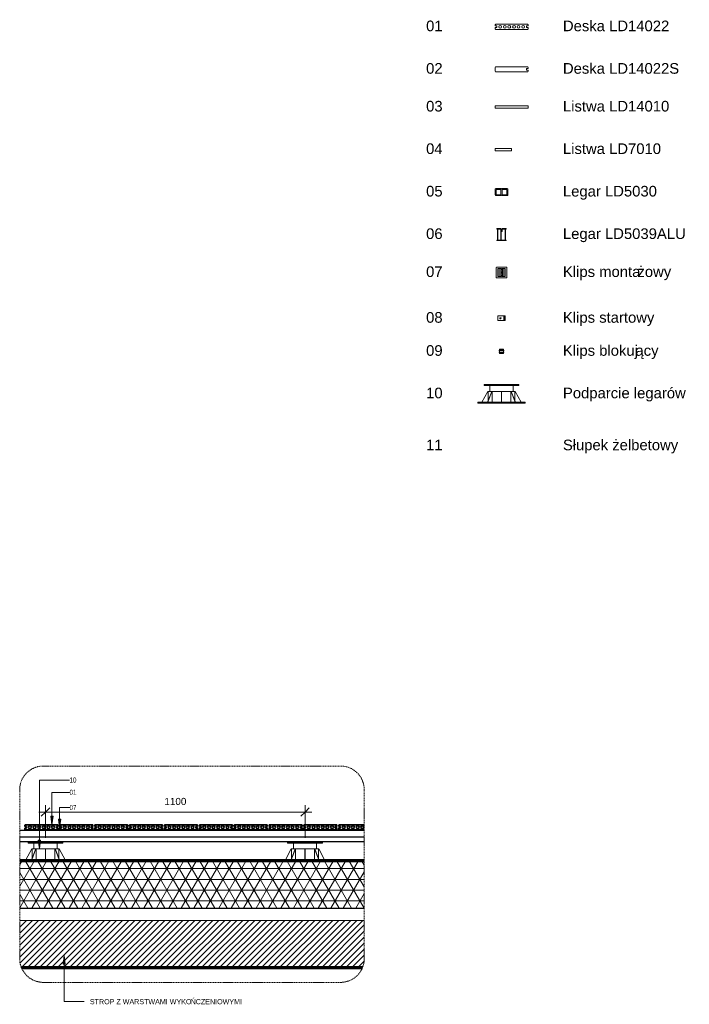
# Model space of a CAD drawing. Header units: millimetres. Extents: x -260 to 4465, y -758 to 3413.
# Tile 2 of 2: x 1627 to 4465, y -758 to 3413. Entities that reach past the tile are written whole.
import ezdxf

# ---------------------------------------------------------------- set-up
doc = ezdxf.new("R2010")
doc.units = ezdxf.units.MM
doc.linetypes.add('Ukryty', pattern=[7.14375, 4.7625, -2.38125])
for name, color, linetype, lineweight in [('A-ANNO-DIMS', 211, 'Continuous', 9), ('A-ANNO-DIMS-12', 211, 'Continuous', 9), ('A-ANNO-IDEN', 131, 'Continuous', 9), ('A-DETL-HDLN', 90, 'Ukryty', 18), ('A-FLOR', 192, 'Continuous', 18), ('A-FLOR-MCUT', 51, 'Continuous', 18), ('A-FLOR-PATT', 8, 'Continuous', 70), ('A-GENM', 13, 'Continuous', 18), ('G-ANNO-TEXT', 231, 'Continuous', 9), ('G-IMPT', 8, 'Continuous', 18)]:
    doc.layers.add(name, color=color, linetype=linetype, lineweight=lineweight)
doc.styles.add('Arial_3', font='arial.ttf', dxfattribs={"width": 0.7, "height": 21.6})
doc.styles.add('Arial_4', font='arial.ttf', dxfattribs={"height": 21.6})
doc.styles.add('Arial_5', font='arial.ttf', dxfattribs={"height": 30})
doc.styles.add('Arial_6', font='arial.ttf', dxfattribs={"height": 45})
doc.dimstyles.new('Przekątna_-_2_5_mm_Arial_1', dxfattribs={"dimscale": 304.8, "dimtxt": 30.607782, "dimasz": 0.11811, "dimexe": 0.094488, "dimexo": 0.059055, "dimgap": 0.068898, "dimtad": 1, "dimdec": 0, "dimzin": 0, "dimdsep": 46, "dimtxsty": 'Arial_5', "dimblk1": 'OBLIQUE', "dimblk2": 'OBLIQUE', "dimsah": 1, "dimcen": 0.09, "dimdle": 0.094488, "dimazin": 0, "dimtfac": 1, "dimtdec": 4, "dimtix": 1, "dimtmove": 0, "dimatfit": 3, "dimfxl": 1, "dimtvp": 1, "dimtfill": 1, "dimtolj": 1, "dimtzin": 0, "dimarcsym": 2})

# ---------------------------------------------------------------- blocks, each defined once
blk = doc.blocks.new('Legar LD5039ALU - Legar LD5039ALU-352915-Przekrój 2 _ odwołanie 2')
at = {"layer": 'A-GENM'}
for p, q in [((-8804.8, -20), (-8660.4, -20)), ((-8804.8, -21.5), (-7344.3, -21.5)), ((-8616.5, -20), (-8512.6, -20)), ((-8468.6, -20), (-8364.8, -20)), ((-8320.8, -20), (-8216.9, -20)), ((-8173, -20), (-8069.1, -20)), ((-8025.2, -20), (-7921.3, -20)), ((-7877.4, -20), (-7773.5, -20)), ((-7729.6, -20), (-7625.7, -20)), ((-7581.8, -20), (-7477.9, -20)), ((-7433.9, -20), (-7344.3, -20)), ((-8804.8, -48.6), (-7344.3, -48.6)), ((-8804.8, -49.7), (-7344.3, -49.7)), ((-8804.8, -68.5), (-7344.3, -68.5)), ((-8804.8, -69.3), (-7344.3, -69.3))]:
    blk.add_line(p, q, dxfattribs=at)
blk = doc.blocks.new('Deska LD14022 - Deska LD14022-352578-Przekrój 2 _ odwołanie 2')
at = {"layer": 'A-GENM', "lineweight": 35}
for p, q in [((-7451.9, 0), (-7451.9, -4.5)), ((-7344.3, 3), (-7448.9, 3)), ((-7451.9, -4.5), (-7444.9, -4.5)), ((-7444.9, -11.5), (-7451.9, -11.5)), ((-7451.9, -11.5), (-7451.9, -16)), ((-7448.9, -19), (-7344.3, -19)), ((-7444.9, -4.5), (-7444.9, -11.5))]:
    blk.add_line(p, q, dxfattribs=at)
for centre, radius, start, end in [((-7448.9, 0), 3, 90, 180), ((-7448.9, -16), 3, 180, 270), ((-7430.9, -8), 6, 0, 180), ((-7430.9, -8), 6, 180, 0), ((-7410.9, -8), 6, 0, 180), ((-7410.9, -8), 6, 180, 0), ((-7391.9, -8), 6, 0, 180), ((-7391.9, -8), 6, 180, 0), ((-7371.9, -8), 6, 0, 180), ((-7371.9, -8), 6, 180, 360), ((-7352.9, -8), 6, 0, 180), ((-7352.9, -8), 6, 180, 0)]:
    blk.add_arc(centre, radius, start, end, dxfattribs=at)
blk = doc.blocks.new('Deska LD14022 - Deska LD14022-V4-Przekrój 2 _ odwołanie 2')
at = {"layer": 'A-GENM', "lineweight": 35}
for p, q in [((-7599.7, 0), (-7599.7, -4.5)), ((-7462.7, 3), (-7596.7, 3)), ((-7459.7, -4.5), (-7459.7, 0)), ((-7599.7, -4.5), (-7592.7, -4.5)), ((-7592.7, -11.5), (-7599.7, -11.5)), ((-7599.7, -11.5), (-7599.7, -16)), ((-7596.7, -19), (-7462.7, -19)), ((-7592.7, -4.5), (-7592.7, -11.5)), ((-7466.7, -4.5), (-7459.7, -4.5)), ((-7466.7, -11.5), (-7466.7, -4.5)), ((-7459.7, -11.5), (-7466.7, -11.5)), ((-7459.7, -16), (-7459.7, -11.5))]:
    blk.add_line(p, q, dxfattribs=at)
for centre, radius, start, end in [((-7596.7, 0), 3, 90, 180), ((-7462.7, 0), 3, 360, 90), ((-7596.7, -16), 3, 180, 270), ((-7578.7, -8), 6, 0, 180), ((-7578.7, -8), 6, 180, 0), ((-7558.7, -8), 6, 0, 180), ((-7558.7, -8), 6, 180, 0), ((-7539.7, -8), 6, 0, 180), ((-7539.7, -8), 6, 180, 0), ((-7519.7, -8), 6, 0, 180), ((-7519.7, -8), 6, 180, 360), ((-7500.7, -8), 6, 0, 180), ((-7500.7, -8), 6, 180, 0), ((-7480.7, -8), 6, 0, 180), ((-7480.7, -8), 6, 180, 0), ((-7462.7, -16), 3, 270, 0)]:
    blk.add_arc(centre, radius, start, end, dxfattribs=at)
blk = doc.blocks.new('Podparcie legarow - Podparcie legarow-357588-Przekrój 2 _ odwołanie 2')
at = {"layer": 'A-GENM'}
for p, q in [((-7669.2, -72), (-7669.2, -74.5)), ((-7521.2, -72), (-7669.2, -72)), ((-7521.2, -74.5), (-7669.2, -74.5)), ((-7526.2, -70), (-7664.1, -70)), ((-7644.4, -74.5), (-7644.4, -99.5)), ((-7545.9, -99.5), (-7545.9, -74.5)), ((-7521.2, -74.5), (-7521.2, -72)), ((-7678.1, -145.9), (-7653.4, -99.5)), ((-7636.7, -99.5), (-7654.1, -145.9)), ((-7653.4, -145.9), (-7635.9, -99.5)), ((-7653.4, -99.5), (-7652, -99.5)), ((-7652, -140.1), (-7652, -99.5)), ((-7652, -99.5), (-7652, -140.1)), ((-7636.8, -99.5), (-7652, -99.5)), ((-7636.7, -99.5), (-7635.9, -99.5)), ((-7635.9, -99.5), (-7635, -99.5)), ((-7635, -145.9), (-7635, -99.5)), ((-7595.6, -99.5), (-7635, -99.5)), ((-7595.6, -99.5), (-7594.6, -99.5)), ((-7595.6, -99.5), (-7595.6, -145.9)), ((-7555.3, -99.5), (-7594.6, -99.5)), ((-7594.6, -145.9), (-7594.6, -99.5)), ((-7555.3, -145.9), (-7555.3, -99.5)), ((-7555.3, -99.5), (-7554.3, -99.5)), ((-7554.3, -99.5), (-7553.6, -99.5)), ((-7554.3, -99.5), (-7536.9, -145.9)), ((-7536.2, -145.9), (-7553.6, -99.5)), ((-7538.3, -99.5), (-7553.5, -99.5)), ((-7538.3, -140.1), (-7538.3, -99.5)), ((-7538.3, -99.5), (-7536.9, -99.5)), ((-7538.3, -140.1), (-7538.3, -99.5)), ((-7536.9, -99.5), (-7512.2, -145.9)), ((-7695.2, -145.9), (-7695.2, -150)), ((-7495.1, -145.9), (-7695.2, -145.9)), ((-7495.1, -150), (-7495.1, -145.9))]:
    blk.add_line(p, q, dxfattribs=at)
at = {"layer": 'A-GENM', "flags": 128}
for points in [[(-7669.2, -72), (-7669.1, -71.9), (-7669.1, -71.8), (-7669.1, -71.7), (-7669.1, -71.6), (-7669.1, -71.5), (-7669.1, -71.5), (-7669, -71.4), (-7669, -71.3), (-7669, -71.2), (-7668.9, -71.2), (-7668.9, -71.1), (-7668.8, -71), (-7668.8, -70.9), (-7668.7, -70.9), (-7668.7, -70.8), (-7668.6, -70.7), (-7668.6, -70.7), (-7668.5, -70.6), (-7668.5, -70.5), (-7668.4, -70.5), (-7668.3, -70.4), (-7668.3, -70.4), (-7668.2, -70.3), (-7668.1, -70.3), (-7668, -70.3), (-7668, -70.2), (-7667.9, -70.2), (-7667.8, -70.1), (-7667.7, -70.1), (-7667.7, -70.1), (-7667.6, -70.1), (-7667.5, -70), (-7667.4, -70), (-7667.3, -70), (-7667.2, -70), (-7667.2, -70), (-7667.1, -70), (-7667, -70)], [(-7523.3, -70), (-7523.3, -70), (-7523.5, -70), (-7523.8, -70), (-7524.2, -70), (-7524.7, -70), (-7525.3, -70), (-7526.1, -70), (-7526.9, -70), (-7527.9, -70), (-7528.9, -70), (-7530.1, -70), (-7531.4, -70), (-7532.8, -70), (-7534.3, -70), (-7535.8, -70), (-7537.5, -70), (-7539.3, -70), (-7541.1, -70), (-7543.1, -70), (-7545.1, -70), (-7547.2, -70), (-7549.4, -70), (-7551.6, -70), (-7553.9, -70), (-7556.3, -70), (-7558.8, -70), (-7561.3, -70), (-7563.8, -70), (-7566.4, -70), (-7569.1, -70), (-7571.8, -70), (-7574.5, -70), (-7577.3, -70), (-7580.1, -70), (-7582.9, -70), (-7585.8, -70), (-7588.6, -70), (-7591.5, -70), (-7594.4, -70), (-7597.3, -70), (-7600.1, -70), (-7603, -70), (-7605.8, -70), (-7608.7, -70), (-7611.5, -70), (-7614.3, -70), (-7617, -70), (-7619.7, -70), (-7622.4, -70), (-7625.1, -70), (-7627.7, -70), (-7630.2, -70), (-7632.7, -70), (-7635.1, -70), (-7637.5, -70), (-7639.7, -70), (-7642, -70), (-7644.1, -70), (-7646.2, -70), (-7648.2, -70), (-7650.1, -70), (-7651.9, -70), (-7653.6, -70), (-7655.2, -70), (-7656.7, -70), (-7658.2, -70), (-7659.5, -70), (-7660.7, -70), (-7661.9, -70), (-7662.9, -70), (-7663.8, -70), (-7664.6, -70), (-7665.3, -70), (-7665.8, -70), (-7666.3, -70), (-7666.7, -70), (-7666.9, -70), (-7667, -70), (-7667, -70)], [(-7667, -70), (-7667, -70), (-7666.8, -70), (-7666.5, -70), (-7666.1, -70), (-7665.6, -70), (-7665.4, -70)], [(-7525, -70), (-7524.5, -70), (-7524, -70), (-7523.6, -70), (-7523.4, -70), (-7523.3, -70), (-7523.3, -70)], [(-7523.3, -70), (-7523.2, -70), (-7523.1, -70), (-7523, -70), (-7522.9, -70), (-7522.8, -70), (-7522.8, -70.1), (-7522.7, -70.1), (-7522.6, -70.1), (-7522.5, -70.1), (-7522.4, -70.2), (-7522.4, -70.2), (-7522.3, -70.2), (-7522.2, -70.3), (-7522.1, -70.3), (-7522.1, -70.4), (-7522, -70.4), (-7521.9, -70.5), (-7521.9, -70.5), (-7521.8, -70.6), (-7521.7, -70.6), (-7521.7, -70.7), (-7521.6, -70.8), (-7521.6, -70.8), (-7521.5, -70.9), (-7521.5, -71), (-7521.4, -71), (-7521.4, -71.1), (-7521.4, -71.2), (-7521.3, -71.3), (-7521.3, -71.4), (-7521.3, -71.4), (-7521.2, -71.5), (-7521.2, -71.6), (-7521.2, -71.7), (-7521.2, -71.8), (-7521.2, -71.8), (-7521.2, -71.9), (-7521.2, -72)]]:
    blk.add_lwpolyline(points, dxfattribs=at)
blk = doc.blocks.new('Klips montażowy - Klips montażowy-338564-Przekrój 2 _ odwołanie 2')
at = {"layer": 'A-GENM'}
for p, q in [((-7477.9, -19), (-7477.9, -20)), ((-7476.9, -20), (-7477.9, -20)), ((-7434.9, -20), (-7476.9, -20)), ((-7459.6, -10.3), (-7465.9, -10.3)), ((-7465.9, -10.3), (-7465.9, -11.3)), ((-7465.9, -11.3), (-7459.6, -11.3)), ((-7462.7, -19), (-7448.9, -19)), ((-7459.6, -11.3), (-7459.6, -18)), ((-7458.6, -18), (-7458.6, -11.3)), ((-7453.3, -11.3), (-7453.3, -17.9)), ((-7445.9, -10.3), (-7452.3, -10.3)), ((-7452.3, -17.9), (-7452.3, -11.3)), ((-7452.3, -11.3), (-7445.9, -11.3)), ((-7445.9, -11.3), (-7445.9, -10.3)), ((-7433.9, -20), (-7434.9, -20)), ((-7433.9, -20), (-7433.9, -19))]:
    blk.add_line(p, q, dxfattribs=at)
for centre, radius, start, end in [((-7459.6, -11.3), 1.02, 1.0086, 91.3585), ((-7457.6, -17.9), 2.02, 181.3297, 210.3103), ((-7457.6, -17.9), 1.02, 181.3297, 267.0619), ((-7457.6, -17.9), 1.02, 254.1512, 264.2193), ((-7454.4, -17.8), 1.15, 278.1774, 358.3046), ((-7452.3, -11.3), 0.999, 89.9918, 180.1002), ((-7454.4, -17.8), 2.14, 328.0632, 358.3046)]:
    blk.add_arc(centre, radius, start, end, dxfattribs=at)
blk = doc.blocks.new('Klips montażowy - Klips montażowy-V5-Przekrój 2 _ odwołanie 2')
at = {"layer": 'A-GENM'}
for p, q in [((-7625.7, -19), (-7625.7, -20)), ((-7624.7, -20), (-7625.7, -20)), ((-7582.7, -20), (-7624.7, -20)), ((-7607.5, -10.3), (-7613.8, -10.3)), ((-7613.8, -10.3), (-7613.8, -11.3)), ((-7613.8, -11.3), (-7607.4, -11.3)), ((-7610.5, -19), (-7596.7, -19)), ((-7607.4, -11.3), (-7607.4, -18)), ((-7606.4, -18), (-7606.4, -11.3)), ((-7601.1, -11.3), (-7601.1, -17.9)), ((-7593.7, -10.3), (-7600.1, -10.3)), ((-7600.1, -17.9), (-7600.1, -11.3)), ((-7600.1, -11.3), (-7593.7, -11.3)), ((-7593.7, -11.3), (-7593.7, -10.3)), ((-7581.8, -20), (-7582.7, -20)), ((-7581.7, -20), (-7581.7, -19))]:
    blk.add_line(p, q, dxfattribs=at)
for centre, radius, start, end in [((-7607.4, -11.3), 1.02, 1.0086, 91.3585), ((-7605.4, -17.9), 2.02, 181.3297, 210.3103), ((-7605.4, -17.9), 1.02, 181.3297, 267.0619), ((-7605.4, -17.9), 1.02, 254.1512, 264.2193), ((-7602.2, -17.8), 1.15, 278.1774, 358.3046), ((-7600.1, -11.3), 0.999, 89.9918, 180.1002), ((-7602.2, -17.8), 2.14, 328.0632, 358.3046)]:
    blk.add_arc(centre, radius, start, end, dxfattribs=at)
blk = doc.blocks.new('Klips montażowy - Klips montażowy-V6-Przekrój 2 _ odwołanie 2')
at = {"layer": 'A-GENM'}
for p, q in [((-8512.6, -19), (-8512.6, -20)), ((-8511.6, -20), (-8512.6, -20)), ((-8469.6, -20), (-8511.6, -20)), ((-8494.3, -10.3), (-8500.6, -10.3)), ((-8500.6, -10.3), (-8500.6, -11.3)), ((-8500.6, -11.3), (-8494.3, -11.3)), ((-8497.4, -19), (-8483.6, -19)), ((-8494.3, -11.3), (-8494.3, -18)), ((-8493.3, -18), (-8493.3, -11.3)), ((-8488, -11.3), (-8488, -17.9)), ((-8480.6, -10.3), (-8487, -10.3)), ((-8487, -17.9), (-8487, -11.3)), ((-8487, -11.3), (-8480.6, -11.3)), ((-8480.6, -11.3), (-8480.6, -10.3)), ((-8468.6, -20), (-8469.6, -20)), ((-8468.6, -20), (-8468.6, -19))]:
    blk.add_line(p, q, dxfattribs=at)
for centre, radius, start, end in [((-8494.3, -11.3), 1.02, 1.0086, 91.3585), ((-8492.3, -17.9), 2.02, 181.3297, 210.3103), ((-8492.3, -17.9), 1.02, 181.3297, 267.0619), ((-8492.3, -17.9), 1.02, 254.1512, 264.2193), ((-8489.1, -17.8), 1.15, 277.2704, 358.3046), ((-8487, -11.3), 0.999, 89.9918, 180.1002), ((-8489.1, -17.8), 2.14, 328.0632, 358.3046)]:
    blk.add_arc(centre, radius, start, end, dxfattribs=at)
blk = doc.blocks.new('Klips montażowy - Klips montażowy-V7-Przekrój 2 _ odwołanie 2')
at = {"layer": 'A-GENM'}
for p, q in [((-8660.4, -19), (-8660.4, -20)), ((-8659.4, -20), (-8660.4, -20)), ((-8617.4, -20), (-8659.4, -20)), ((-8642.2, -10.3), (-8648.5, -10.3)), ((-8648.5, -10.3), (-8648.5, -11.3)), ((-8648.5, -11.3), (-8642.1, -11.3)), ((-8645.2, -19), (-8631.4, -19)), ((-8642.1, -11.3), (-8642.1, -18)), ((-8641.1, -18), (-8641.1, -11.3)), ((-8635.8, -11.3), (-8635.8, -17.9)), ((-8628.4, -10.3), (-8634.8, -10.3)), ((-8634.8, -17.9), (-8634.8, -11.3)), ((-8634.8, -11.3), (-8628.4, -11.3)), ((-8628.4, -11.3), (-8628.4, -10.3)), ((-8616.5, -20), (-8617.4, -20)), ((-8616.4, -20), (-8616.4, -19))]:
    blk.add_line(p, q, dxfattribs=at)
for centre, radius, start, end in [((-8642.1, -11.3), 1.02, 1.0086, 91.3585), ((-8640.1, -17.9), 2.02, 181.3297, 210.3103), ((-8640.1, -17.9), 1.02, 181.3297, 265.6033), ((-8640.1, -17.9), 1.02, 254.1512, 264.2193), ((-8636.9, -17.8), 1.15, 278.1774, 358.3046), ((-8634.8, -11.3), 0.999, 89.9918, 180.1002), ((-8636.9, -17.8), 2.14, 328.0632, 358.3046)]:
    blk.add_arc(centre, radius, start, end, dxfattribs=at)
blk = doc.blocks.new('Family - ___-359985-ZESTAWIENIE ELEMENTÓW LENTA')
at = {"layer": 'A-GENM'}
for p, q in [((2571.3, 3390.6), (2571.3, 3386.1)), ((2571.3, 3386.1), (2578.3, 3386.1)), ((2578.3, 3379.1), (2571.3, 3379.1)), ((2571.3, 3379.1), (2571.3, 3374.6)), ((2708.3, 3393.6), (2574.3, 3393.6)), ((2578.3, 3386.1), (2578.3, 3379.1)), ((2704.3, 3386.1), (2711.3, 3386.1)), ((2704.3, 3379.1), (2704.3, 3386.1)), ((2711.3, 3379.1), (2704.3, 3379.1)), ((2711.3, 3386.1), (2711.3, 3390.6)), ((2711.3, 3374.6), (2711.3, 3379.1)), ((2574.3, 3371.6), (2708.3, 3371.6))]:
    blk.add_line(p, q, dxfattribs=at)
for centre, radius, start, end in [((2574.3, 3390.6), 3, 90, 180), ((2592.3, 3382.6), 6, 0, 180), ((2592.3, 3382.6), 6, 180, 0), ((2612.3, 3382.6), 6, 0, 180), ((2612.3, 3382.6), 6, 180, 0), ((2631.3, 3382.6), 6, 0, 180), ((2631.3, 3382.6), 6, 180, 0), ((2651.3, 3382.6), 6, 0, 180), ((2651.3, 3382.6), 6, 180, 0), ((2670.3, 3382.6), 6, 0, 180), ((2670.3, 3382.6), 6, 180, 0), ((2690.3, 3382.6), 6, 0, 180), ((2690.3, 3382.6), 6, 180, 0), ((2708.3, 3390.6), 3, 0, 90), ((2574.3, 3374.6), 3, 180, 270), ((2708.3, 3374.6), 3, 270, 0)]:
    blk.add_arc(centre, radius, start, end, dxfattribs=at)
blk = doc.blocks.new('Family - ___-360067-ZESTAWIENIE ELEMENTÓW LENTA')
at = {"layer": 'A-GENM'}
for p, q in [((2708.3, 3213.6), (2574.3, 3213.6)), ((2571.3, 3210.6), (2571.3, 3194.6)), ((2574.3, 3191.6), (2708.3, 3191.6)), ((2704.3, 3206.1), (2711.3, 3206.1)), ((2704.3, 3199.1), (2704.3, 3206.1)), ((2711.3, 3199.1), (2704.3, 3199.1)), ((2711.3, 3206.1), (2711.3, 3210.6)), ((2711.3, 3194.6), (2711.3, 3199.1))]:
    blk.add_line(p, q, dxfattribs=at)
for centre, start, end in [((2574.3, 3210.6), 90, 180), ((2708.3, 3210.6), 0, 90), ((2574.3, 3194.6), 180, 270), ((2708.3, 3194.6), 270, 0)]:
    blk.add_arc(centre, 3, start, end, dxfattribs=at)
blk = doc.blocks.new('Family - ___-360091-ZESTAWIENIE ELEMENTÓW LENTA')
at = {"layer": 'A-GENM'}
for p, q in [((2711.3, 3047.6), (2571.3, 3047.6)), ((2571.3, 3047.6), (2571.3, 3037.6)), ((2711.3, 3037.6), (2711.3, 3047.6)), ((2571.3, 3037.6), (2711.3, 3037.6))]:
    blk.add_line(p, q, dxfattribs=at)
blk = doc.blocks.new('Family - ___-360116-ZESTAWIENIE ELEMENTÓW LENTA')
at = {"layer": 'A-GENM'}
for p, q in [((2641.3, 2867.6), (2571.3, 2867.6)), ((2571.3, 2867.6), (2571.3, 2857.6)), ((2571.3, 2857.6), (2641.3, 2857.6)), ((2641.3, 2857.6), (2641.3, 2867.6))]:
    blk.add_line(p, q, dxfattribs=at)
blk = doc.blocks.new('Family - ___-360140-ZESTAWIENIE ELEMENTÓW LENTA')
at = {"layer": 'A-GENM'}
for p, q in [((2571.3, 2694.6), (2571.3, 2670.6)), ((2596.2, 2697.6), (2574.3, 2697.6)), ((2575.6, 2671.5), (2575.6, 2693.7)), ((2575.6, 2693.7), (2596, 2693.7)), ((2596, 2671.5), (2575.6, 2671.5)), ((2596, 2693.7), (2596, 2671.5)), ((2596.9, 2696.4), (2596.2, 2697.6)), ((2600, 2696.4), (2596.9, 2696.4)), ((2600.6, 2697.6), (2600, 2696.4)), ((2622.6, 2697.6), (2600.6, 2697.6)), ((2600.8, 2693.7), (2621.3, 2693.7)), ((2600.8, 2671.5), (2600.8, 2693.7)), ((2621.3, 2671.5), (2600.8, 2671.5)), ((2621.3, 2693.7), (2621.3, 2671.5)), ((2625.6, 2670.6), (2625.6, 2694.6)), ((2574.3, 2667.6), (2596.2, 2667.6)), ((2596.2, 2667.6), (2596.9, 2668.9)), ((2596.9, 2668.9), (2600, 2668.9)), ((2600, 2668.9), (2600.6, 2667.6)), ((2600.6, 2667.6), (2622.6, 2667.6))]:
    blk.add_line(p, q, dxfattribs=at)
for centre, radius, start, end in [((2574.3, 2694.6), 3.04, 90.6241, 179.3759), ((2574.3, 2670.6), 3.02, 180.3611, 269.6389), ((2622.5, 2694.6), 3.04, 0.6427, 89.3573), ((2622.5, 2670.7), 3.03, 270.5382, 359.4618)]:
    blk.add_arc(centre, radius, start, end, dxfattribs=at)
blk = doc.blocks.new('Family - ___-360169-ZESTAWIENIE ELEMENTÓW LENTA')
at = {"layer": 'A-GENM'}
for p, q in [((2594.3, 2527.6), (2578.9, 2527.6)), ((2578.9, 2527.6), (2578.9, 2526.1)), ((2578.9, 2526.1), (2580.9, 2526.1)), ((2580.9, 2526.1), (2580.9, 2499)), ((2582.4, 2479.1), (2582.4, 2526.1)), ((2582.4, 2526.1), (2593.3, 2526.1)), ((2593.3, 2526.1), (2595.4, 2524.2)), ((2597.1, 2524.9), (2594.3, 2527.6)), ((2595.4, 2524.2), (2595.4, 2479.1)), ((2596.4, 2516.2), (2597.3, 2517)), ((2599.3, 2516.2), (2596.4, 2516.2)), ((2596.5, 2524.3), (2597.1, 2524.9)), ((2597.3, 2523.5), (2596.5, 2524.3)), ((2596.5, 2522.7), (2597.3, 2523.5)), ((2597.4, 2521.9), (2596.5, 2522.7)), ((2596.5, 2519.5), (2597.4, 2520.3)), ((2597.3, 2518.7), (2596.5, 2519.5)), ((2596.5, 2517.8), (2597.3, 2518.7)), ((2597.3, 2517), (2596.5, 2517.8)), ((2596.6, 2521.1), (2597.4, 2521.9)), ((2597.4, 2520.3), (2596.6, 2521.1)), ((2596.9, 2479.1), (2596.9, 2515.1)), ((2596.9, 2515.1), (2601.4, 2515.1)), ((2602.4, 2527.6), (2599.2, 2524.5)), ((2599.2, 2524.5), (2600.3, 2523.4)), ((2600.2, 2517), (2599.3, 2516.2)), ((2600.3, 2523.4), (2599.4, 2522.5)), ((2599.4, 2522.5), (2600.2, 2521.8)), ((2600.2, 2521.8), (2599.4, 2521)), ((2599.4, 2521), (2600.3, 2520.2)), ((2600.3, 2520.2), (2599.4, 2519.3)), ((2599.4, 2519.3), (2600.3, 2518.5)), ((2600.3, 2518.5), (2599.5, 2517.7)), ((2599.5, 2517.7), (2600.2, 2517)), ((2601.4, 2524.2), (2603.3, 2526.1)), ((2601.4, 2515.1), (2601.4, 2524.2)), ((2617.9, 2527.6), (2602.4, 2527.6)), ((2603.3, 2526.1), (2614.3, 2526.1)), ((2614.3, 2526.1), (2614.3, 2479.1)), ((2615.8, 2498.9), (2615.8, 2526.1)), ((2615.8, 2526.1), (2617.9, 2526.1)), ((2617.9, 2526.1), (2617.9, 2527.6)), ((2580.9, 2479.1), (2578.9, 2479.1)), ((2578.9, 2479.1), (2578.9, 2478.3)), ((2580.9, 2499), (2579.5, 2499)), ((2579.5, 2499), (2579.5, 2497.9)), ((2579.5, 2497.9), (2580.9, 2497.9)), ((2579.5, 2477.6), (2617, 2477.6)), ((2580.9, 2497.9), (2580.9, 2479.1)), ((2595.4, 2479.1), (2582.4, 2479.1)), ((2614.3, 2479.1), (2596.9, 2479.1)), ((2617, 2498.9), (2615.8, 2498.9)), ((2615.8, 2479.2), (2615.8, 2497.9)), ((2615.8, 2497.9), (2617, 2497.9)), ((2617.9, 2479.2), (2615.8, 2479.2)), ((2617, 2497.9), (2617, 2498.9)), ((2617.9, 2478.4), (2617.9, 2479.2))]:
    blk.add_line(p, q, dxfattribs=at)
for centre, radius, start, end in [((2579.6, 2478.3), 0.679, 181.4994, 259.7032), ((2617, 2478.6), 0.954, 270.8148, 351.3248)]:
    blk.add_arc(centre, radius, start, end, dxfattribs=at)
at = {"layer": 'G-IMPT'}
blk.add_line((2596.9, 2516.6), (2596.9, 2516.2), dxfattribs=at)
blk = doc.blocks.new('Family - ___-360211-ZESTAWIENIE ELEMENTÓW LENTA')
at = {"layer": 'A-GENM'}
for p, q in [((2576.4, 2363.3), (2576.4, 2320.3)), ((2619.4, 2364.3), (2577.4, 2364.3)), ((2582.4, 2326.3), (2582.4, 2357.3)), ((2583.4, 2358.3), (2588.4, 2358.3)), ((2588.4, 2358.3), (2594.8, 2358.3)), ((2588.4, 2325.3), (2588.4, 2358.3)), ((2594.8, 2358.3), (2595.8, 2358.3)), ((2595.8, 2325.3), (2595.8, 2358.3)), ((2595.8, 2358.3), (2596.8, 2358.3)), ((2595.8, 2352.3), (2595.8, 2331.3)), ((2595.8, 2352.3), (2596.8, 2352.3)), ((2596.8, 2352.3), (2596.8, 2358.3)), ((2600.1, 2358.3), (2601.1, 2358.3)), ((2600.1, 2352.3), (2600.1, 2358.3)), ((2600.1, 2352.3), (2601.1, 2352.3)), ((2601.1, 2358.3), (2602.2, 2358.3)), ((2601.1, 2331.3), (2601.1, 2352.3)), ((2602.2, 2358.3), (2608.5, 2358.3)), ((2602.2, 2325.3), (2602.2, 2358.3)), ((2608.5, 2358.3), (2613.4, 2358.3)), ((2608.5, 2325.3), (2608.5, 2358.3)), ((2614.4, 2357.3), (2614.4, 2326.3)), ((2620.4, 2320.3), (2620.4, 2363.3)), ((2577.4, 2319.3), (2619.4, 2319.3)), ((2588.4, 2325.3), (2583.4, 2325.3)), ((2594.8, 2325.3), (2588.4, 2325.3)), ((2595.8, 2325.3), (2594.8, 2325.3)), ((2595.8, 2330.7), (2595.8, 2331.3)), ((2596.8, 2331.3), (2595.8, 2331.3)), ((2596.8, 2325.3), (2595.8, 2325.3)), ((2596.8, 2325.3), (2596.8, 2331.3)), ((2601.1, 2331.3), (2600.1, 2331.3)), ((2600.1, 2325.3), (2600.1, 2331.3)), ((2601.1, 2325.3), (2600.1, 2325.3)), ((2601.1, 2330.7), (2601.1, 2331.3)), ((2602.2, 2325.3), (2601.1, 2325.3)), ((2608.5, 2325.3), (2602.2, 2325.3)), ((2613.4, 2325.3), (2608.5, 2325.3))]:
    blk.add_line(p, q, dxfattribs=at)
at = {"layer": 'A-GENM', "flags": 128}
for points in [[(2577.4, 2364.3), (2577.2, 2364.2), (2576.9, 2364.1), (2576.7, 2364), (2576.6, 2363.8), (2576.5, 2363.5), (2576.4, 2363.3)], [(2582.4, 2357.3), (2582.5, 2357.5), (2582.6, 2357.8), (2582.7, 2358), (2582.9, 2358.1), (2583.2, 2358.2), (2583.4, 2358.3)], [(2598.4, 2339.3), (2597.8, 2339.4), (2597.2, 2339.6), (2596.7, 2340), (2596.3, 2340.5), (2596, 2341.1), (2595.9, 2341.8), (2596, 2342.4), (2596.3, 2343), (2596.7, 2343.6), (2597.2, 2343.9), (2597.8, 2344.2), (2598.4, 2344.3)], [(2598.4, 2344.3), (2599.1, 2344.2), (2599.7, 2343.9), (2600.2, 2343.6), (2600.6, 2343), (2600.8, 2342.4), (2600.9, 2341.8), (2600.8, 2341.1), (2600.6, 2340.5), (2600.2, 2340), (2599.7, 2339.6), (2599.1, 2339.4), (2598.4, 2339.3)], [(2613.4, 2358.3), (2613.7, 2358.2), (2613.9, 2358.1), (2614.1, 2358), (2614.3, 2357.8), (2614.4, 2357.5), (2614.4, 2357.3)], [(2620.4, 2363.3), (2620.4, 2363.5), (2620.3, 2363.8), (2620.1, 2364), (2619.9, 2364.1), (2619.7, 2364.2), (2619.4, 2364.3)], [(2576.4, 2320.3), (2576.5, 2320), (2576.6, 2319.8), (2576.7, 2319.6), (2576.9, 2319.4), (2577.2, 2319.3), (2577.4, 2319.3)], [(2583.4, 2325.3), (2583.2, 2325.3), (2582.9, 2325.4), (2582.7, 2325.6), (2582.6, 2325.8), (2582.5, 2326), (2582.4, 2326.3)], [(2614.4, 2326.3), (2614.4, 2326), (2614.3, 2325.8), (2614.1, 2325.6), (2613.9, 2325.4), (2613.7, 2325.3), (2613.4, 2325.3)], [(2619.4, 2319.3), (2619.7, 2319.3), (2619.9, 2319.4), (2620.1, 2319.6), (2620.3, 2319.8), (2620.4, 2320), (2620.4, 2320.3)]]:
    blk.add_lwpolyline(points, dxfattribs=at)
blk = doc.blocks.new('Family - ___-360251-ZESTAWIENIE ELEMENTÓW LENTA')
at = {"layer": 'A-GENM'}
for p, q in [((2582.9, 2158), (2607.9, 2158)), ((2582.9, 2138), (2582.9, 2158)), ((2607.9, 2138), (2582.9, 2138)), ((2607.9, 2158), (2612.7, 2158)), ((2607.9, 2138), (2607.9, 2158)), ((2612.7, 2138), (2607.9, 2138)), ((2612.7, 2158), (2613.9, 2158)), ((2612.7, 2138), (2612.7, 2158)), ((2613.9, 2138), (2612.7, 2138)), ((2613.9, 2138), (2613.9, 2158))]:
    blk.add_line(p, q, dxfattribs=at)
for start_param, end_param in [(6.282972, 9.424991), (3.141806, 6.282972)]:
    blk.add_ellipse((2593.9, 2148), major_axis=(0, 2.5), ratio=1, start_param=start_param, end_param=end_param, dxfattribs=at)
blk = doc.blocks.new('Family - ___-360287-ZESTAWIENIE ELEMENTÓW LENTA')
at = {"layer": 'A-GENM'}
for p, q in [((2587, 2011.1), (2589.2, 2011.1)), ((2589.2, 2005.1), (2587, 2005.1)), ((2589.2, 2011.1), (2607.6, 2011.1)), ((2607.6, 2005.1), (2589.2, 2005.1)), ((2589.4, 2016.8), (2589.4, 2017)), ((2589.4, 2017), (2607.4, 2017)), ((2589.4, 2015.6), (2589.4, 2016.8)), ((2589.4, 2016.8), (2607.4, 2016.8)), ((2589.4, 2014.4), (2589.4, 2015.6)), ((2589.4, 2015.6), (2607.4, 2015.6)), ((2589.4, 2001.9), (2589.4, 2014.4)), ((2589.4, 2014.4), (2607.4, 2014.4)), ((2589.4, 1999.4), (2589.4, 2001.9)), ((2607.4, 2001.9), (2589.4, 2001.9)), ((2607.4, 2017), (2607.4, 2016.8)), ((2607.4, 2016.8), (2607.4, 2015.6)), ((2607.4, 2015.6), (2607.4, 2014.4)), ((2607.4, 2014.4), (2607.4, 2001.9)), ((2607.4, 2001.9), (2607.4, 1999.4)), ((2607.6, 2011.1), (2609.9, 2011.1)), ((2609.9, 2005.1), (2607.6, 2005.1)), ((2589.4, 1998.9), (2589.4, 1999.4)), ((2589.4, 1999.4), (2607.4, 1999.4)), ((2589.4, 1998.9), (2607.4, 1998.9)), ((2607.4, 1999.4), (2607.4, 1998.9))]:
    blk.add_line(p, q, dxfattribs=at)
blk = doc.blocks.new('Family - ___-360562-ZESTAWIENIE ELEMENTÓW LENTA')
at = {"layer": 'A-GENM'}
for p, q in [((2515.5, 1792.1), (2540.2, 1838.5)), ((2524.4, 1866), (2524.4, 1863.5)), ((2672.4, 1866), (2524.4, 1866)), ((2672.4, 1863.5), (2524.4, 1863.5)), ((2526.7, 1868), (2528.1, 1868)), ((2670.2, 1868), (2526.7, 1868)), ((2556.9, 1838.5), (2539.4, 1792.1)), ((2540.2, 1792.1), (2557.6, 1838.5)), ((2540.2, 1838.5), (2541.6, 1838.5)), ((2541.6, 1797.8), (2541.6, 1838.5)), ((2541.6, 1838.5), (2541.6, 1797.8)), ((2556.7, 1838.5), (2541.6, 1838.5)), ((2549.2, 1863.5), (2549.2, 1838.5)), ((2556.9, 1838.5), (2557.6, 1838.5)), ((2557.6, 1838.5), (2558.6, 1838.5)), ((2558.6, 1792.1), (2558.6, 1838.5)), ((2597.9, 1838.5), (2558.6, 1838.5)), ((2597.9, 1838.5), (2598.9, 1838.5)), ((2597.9, 1838.5), (2597.9, 1792.1)), ((2598.9, 1792.1), (2598.9, 1838.5)), ((2638.3, 1838.5), (2598.9, 1838.5)), ((2638.3, 1792.1), (2638.3, 1838.5)), ((2638.3, 1838.5), (2639.2, 1838.5)), ((2639.2, 1838.5), (2639.9, 1838.5)), ((2639.2, 1838.5), (2656.7, 1792.1)), ((2657.4, 1792.1), (2639.9, 1838.5)), ((2655.2, 1838.5), (2640.2, 1838.5)), ((2647.7, 1838.5), (2647.7, 1863.5)), ((2655.2, 1797.9), (2655.2, 1838.5)), ((2655.2, 1838.5), (2656.6, 1838.5)), ((2655.2, 1797.9), (2655.2, 1838.5)), ((2656.6, 1838.5), (2681.4, 1792.1)), ((2668.8, 1868), (2670.2, 1868)), ((2672.4, 1863.5), (2672.4, 1866)), ((2498.4, 1792.1), (2498.4, 1788)), ((2698.4, 1792.1), (2498.4, 1792.1)), ((2698.5, 1788), (2498.4, 1788)), ((2698.5, 1788), (2698.4, 1792.1))]:
    blk.add_line(p, q, dxfattribs=at)
at = {"layer": 'A-GENM', "flags": 128}
for points in [[(2524.4, 1866), (2524.4, 1866.1), (2524.5, 1866.2), (2524.5, 1866.2), (2524.5, 1866.3), (2524.5, 1866.4), (2524.5, 1866.5), (2524.6, 1866.6), (2524.6, 1866.7), (2524.6, 1866.7), (2524.7, 1866.8), (2524.7, 1866.9), (2524.7, 1867), (2524.8, 1867), (2524.8, 1867.1), (2524.9, 1867.2), (2524.9, 1867.2), (2525, 1867.3), (2525.1, 1867.4), (2525.1, 1867.4), (2525.2, 1867.5), (2525.3, 1867.5), (2525.3, 1867.6), (2525.4, 1867.6), (2525.5, 1867.7), (2525.5, 1867.7), (2525.6, 1867.7), (2525.7, 1867.8), (2525.8, 1867.8), (2525.9, 1867.8), (2525.9, 1867.9), (2526, 1867.9), (2526.1, 1867.9), (2526.2, 1867.9), (2526.3, 1867.9), (2526.3, 1868), (2526.4, 1868), (2526.5, 1868), (2526.6, 1868)], [(2526.6, 1868), (2526.6, 1868), (2526.8, 1868), (2527.1, 1868), (2527.5, 1868), (2528, 1868), (2528.6, 1868)], [(2670.3, 1868), (2670.3, 1868), (2670.1, 1868), (2669.8, 1868), (2669.4, 1868), (2668.9, 1868), (2668.3, 1868), (2667.5, 1868), (2666.7, 1868), (2665.7, 1868), (2664.6, 1868), (2663.5, 1868), (2662.2, 1868), (2660.8, 1868), (2659.3, 1868), (2657.8, 1868), (2656.1, 1868), (2654.3, 1868), (2652.5, 1868), (2650.5, 1868), (2648.5, 1868), (2646.4, 1868), (2644.2, 1868), (2642, 1868), (2639.7, 1868), (2637.3, 1868), (2634.8, 1868), (2632.3, 1868), (2629.7, 1868), (2627.1, 1868), (2624.5, 1868), (2621.8, 1868), (2619, 1868), (2616.3, 1868), (2613.5, 1868), (2610.7, 1868), (2607.8, 1868), (2605, 1868), (2602.1, 1868), (2599.2, 1868), (2596.3, 1868), (2593.5, 1868), (2590.6, 1868), (2587.7, 1868), (2584.9, 1868), (2582.1, 1868), (2579.3, 1868), (2576.6, 1868), (2573.8, 1868), (2571.2, 1868), (2568.5, 1868), (2565.9, 1868), (2563.4, 1868), (2560.9, 1868), (2558.5, 1868), (2556.1, 1868), (2553.8, 1868), (2551.6, 1868), (2549.5, 1868), (2547.4, 1868), (2545.4, 1868), (2543.5, 1868), (2541.7, 1868), (2540, 1868), (2538.4, 1868), (2536.8, 1868), (2535.4, 1868), (2534.1, 1868), (2532.8, 1868), (2531.7, 1868), (2530.7, 1868), (2529.8, 1868), (2529, 1868), (2528.3, 1868), (2527.7, 1868), (2527.3, 1868), (2526.9, 1868), (2526.7, 1868), (2526.6, 1868), (2526.6, 1868)], [(2668.6, 1868), (2669.1, 1868), (2669.6, 1868), (2669.9, 1868), (2670.2, 1868), (2670.3, 1868), (2670.3, 1868)], [(2670.3, 1868), (2670.4, 1868), (2670.5, 1868), (2670.6, 1867.9), (2670.7, 1867.9), (2670.7, 1867.9), (2670.8, 1867.9), (2670.9, 1867.9), (2671, 1867.9), (2671.1, 1867.8), (2671.1, 1867.8), (2671.2, 1867.8), (2671.3, 1867.7), (2671.4, 1867.7), (2671.4, 1867.6), (2671.5, 1867.6), (2671.6, 1867.5), (2671.6, 1867.5), (2671.7, 1867.4), (2671.8, 1867.4), (2671.8, 1867.3), (2671.9, 1867.3), (2672, 1867.2), (2672, 1867.1), (2672.1, 1867.1), (2672.1, 1867), (2672.1, 1866.9), (2672.2, 1866.8), (2672.2, 1866.8), (2672.3, 1866.7), (2672.3, 1866.6), (2672.3, 1866.5), (2672.3, 1866.4), (2672.4, 1866.4), (2672.4, 1866.3), (2672.4, 1866.2), (2672.4, 1866.1), (2672.4, 1866), (2672.4, 1866)]]:
    blk.add_lwpolyline(points, dxfattribs=at)
blk = doc.blocks.new('DIMBLOCK3-Przekrój 2 _ odwołanie 2')
at = {"layer": 'A-ANNO-DIMS-12'}
for p, q in [((1736.2, -52), (1736.2, 85.5)), ((2836.2, -52), (2836.2, 85.5)), ((1707.4, 56.7), (2865, 56.7)), ((1736.2, 56.7), (1736.2, -52)), ((2836.2, 56.7), (2836.2, -52))]:
    blk.add_line(p, q, dxfattribs=at)
at = {"layer": 'A-ANNO-DIMS-12', "lineweight": 35}
for p, q in [((1736.2, 56.7), (1718.2, 38.7)), ((1736.2, 56.7), (1754.2, 74.7)), ((2836.2, 56.7), (2818.2, 38.7)), ((2836.2, 56.7), (2854.2, 74.7))]:
    blk.add_line(p, q, dxfattribs=at)
at = {"layer": 'A-ANNO-DIMS-12', "color": 0, "insert": (2240, 116.7), "char_height": 30, "width": 110.753, "attachment_point": 1, "line_spacing_factor": 0.941778, "style": 'Arial_5', "bg_fill": 3, "box_fill_scale": 1.25, "bg_fill_color": 256, "bg_fill_true_color": 13158600, "bg_fill_transparency": 0}
blk.add_mtext('1100', dxfattribs=at)
blk = doc.blocks.new('_Oblique')
at = {"color": 0, "linetype": 'ByBlock', "lineweight": -2}
blk.add_line((-0.5, -0.5), (0.5, 0.5), dxfattribs=at)

msp = doc.modelspace()

# ---------------------------------------------------------------- hatches: boundary and pattern name
at = {"layer": 'A-ANNO-IDEN'}
for points in [[(1763.2, 2.9), (1767.9, 38.9), (1758.4, 38.9)], [(1795.9, -9.6), (1800.6, 26.4), (1791.1, 26.4)], [(1710.3, -99.1), (1715, -63.1), (1705.6, -63.1)]]:
    msp.add_hatch(color=256, dxfattribs=at).paths.add_polyline_path(points, flags=0)
at = {"layer": 'A-FLOR-PATT', "lineweight": 18}
h = msp.add_hatch(dxfattribs=at)
h.set_pattern_fill('FP_4', color=256, style=0, pattern_type=2)
h.set_pattern_definition([(0, (5418.01, 0), (0, 45.72), []), (60, (5418.01, 0), (-39.5947, 22.86), []), (120, (5418.01, 0), (-39.5947, -22.86), [])])
h.paths.add_polyline_path([(3087.1, -351), (3087.1, -151), (1626.6, -151), (1626.6, -351), (2337.1, -351)], flags=0)
h = msp.add_hatch(dxfattribs=at)
h.set_pattern_fill('FP_3', color=256, style=0, pattern_type=2)
h.set_pattern_definition([(45, (5418.008, 0), (-12.72792, 12.72792), [])])
h.paths.add_polyline_path([(3079.8, -602), (3083.7, -590.5), (3086.2, -577.8), (3087.1, -564.7), (3087.1, -402), (1626.6, -402), (1626.6, -564.7), (1627.5, -577.8), (1630, -590.5), (1633.9, -602), (3079.4, -602)], flags=0)
at = {"layer": 'G-ANNO-TEXT'}
msp.add_hatch(color=7, dxfattribs=at).paths.add_polyline_path([(1815.2, -551.5), (1810.5, -587.5), (1820, -587.5)], flags=0)

# ---------------------------------------------------------------- linework, layer by layer
at = {"layer": 'A-ANNO-IDEN'}
for p, q in [((1710.3, 191.8), (1838, 191.8)), ((1710.3, -99.1), (1710.3, 191.8)), ((1763.2, 140.1), (1838, 140.1)), ((1763.2, 2.9), (1763.2, 140.1)), ((1795.9, 75.3), (1838, 75.3)), ((1795.9, -9.6), (1795.9, 75.3)), ((1767.9, 38.9), (1758.4, 38.9)), ((1758.4, 38.9), (1763.2, 2.9)), ((1763.2, 2.9), (1767.9, 38.9)), ((1800.6, 26.4), (1791.1, 26.4)), ((1791.1, 26.4), (1795.9, -9.6)), ((1795.9, -9.6), (1800.6, 26.4)), ((1715, -63.1), (1705.6, -63.1)), ((1705.6, -63.1), (1710.3, -99.1)), ((1710.3, -99.1), (1715, -63.1))]:
    msp.add_line(p, q, dxfattribs=at)
at = {"layer": 'A-DETL-HDLN'}
for p, q in [((1726.6, 251.5), (2987.1, 251.5)), ((1626.6, -564.7), (1626.6, 151.5)), ((3087.1, 151.5), (3087.1, -564.7)), ((2987.1, -664.7), (1726.6, -664.7))]:
    msp.add_line(p, q, dxfattribs=at)
for centre, start, end in [((1726.6, 151.5), 90, 180), ((2987.1, 151.5), 0, 90), ((1726.6, -564.7), 180, 270), ((2987.1, -564.7), 270, 360)]:
    msp.add_arc(centre, 100, start, end, dxfattribs=at)
at = {"layer": 'A-FLOR', "lineweight": 70}
for p, q in [((3087.1, -150), (1626.6, -150)), ((1633.9, -602), (3079.8, -602))]:
    msp.add_line(p, q, dxfattribs=at)
at = {"layer": 'A-FLOR-MCUT'}
for p, q in [((3087.1, -151), (1626.6, -151)), ((3087.1, -351), (1626.6, -351)), ((3087.1, -352), (1626.6, -352)), ((3087.1, -402), (1626.6, -402))]:
    msp.add_line(p, q, dxfattribs=at)
at = {"layer": 'G-ANNO-TEXT', "color": 7}
for p, q in [((1815.2, -551.5), (1810.5, -587.5)), ((1820, -587.5), (1815.2, -551.5)), ((1815.2, -551.5), (1815.2, -746.4)), ((1810.5, -587.5), (1820, -587.5)), ((1815.2, -746.4), (1899.8, -746.4))]:
    msp.add_line(p, q, dxfattribs=at)

# ---------------------------------------------------------------- block references
at = {"lineweight": 18}
for name in ['Family - ___-359985-ZESTAWIENIE ELEMENTÓW LENTA', 'Family - ___-360067-ZESTAWIENIE ELEMENTÓW LENTA', 'Family - ___-360091-ZESTAWIENIE ELEMENTÓW LENTA', 'Family - ___-360116-ZESTAWIENIE ELEMENTÓW LENTA', 'Family - ___-360140-ZESTAWIENIE ELEMENTÓW LENTA', 'Family - ___-360169-ZESTAWIENIE ELEMENTÓW LENTA', 'Family - ___-360211-ZESTAWIENIE ELEMENTÓW LENTA', 'Family - ___-360251-ZESTAWIENIE ELEMENTÓW LENTA', 'Family - ___-360287-ZESTAWIENIE ELEMENTÓW LENTA', 'Family - ___-360562-ZESTAWIENIE ELEMENTÓW LENTA']:
    msp.add_blockref(name, (1070.7, 0), dxfattribs=at)
at = {"layer": 'A-GENM'}
for name, p in [('Deska LD14022 - Deska LD14022-V4-Przekrój 2 _ odwołanie 2', (9248.8, 0)), ('Deska LD14022 - Deska LD14022-V4-Przekrój 2 _ odwołanie 2', (9396.6, 0)), ('Deska LD14022 - Deska LD14022-V4-Przekrój 2 _ odwołanie 2', (9544.4, 0)), ('Deska LD14022 - Deska LD14022-V4-Przekrój 2 _ odwołanie 2', (9692.3, 0)), ('Deska LD14022 - Deska LD14022-V4-Przekrój 2 _ odwołanie 2', (9840.1, 0)), ('Deska LD14022 - Deska LD14022-V4-Przekrój 2 _ odwołanie 2', (9987.9, 0)), ('Deska LD14022 - Deska LD14022-V4-Przekrój 2 _ odwołanie 2', (10135.7, 0)), ('Deska LD14022 - Deska LD14022-V4-Przekrój 2 _ odwołanie 2', (10283.5, 0)), ('Deska LD14022 - Deska LD14022-V4-Przekrój 2 _ odwołanie 2', (10431.3, 0)), ('Deska LD14022 - Deska LD14022-352578-Przekrój 2 _ odwołanie 2', (10431.3, 0)), ('Legar LD5039ALU - Legar LD5039ALU-352915-Przekrój 2 _ odwołanie 2', (10431.3, 0)), ('Klips montażowy - Klips montażowy-V7-Przekrój 2 _ odwołanie 2', (10431.3, 0)), ('Klips montażowy - Klips montażowy-V6-Przekrój 2 _ odwołanie 2', (10431.3, 0)), ('Klips montażowy - Klips montażowy-V5-Przekrój 2 _ odwołanie 2', (9692.3, 0)), ('Klips montażowy - Klips montażowy-V5-Przekrój 2 _ odwołanie 2', (9840.1, 0)), ('Klips montażowy - Klips montażowy-V5-Przekrój 2 _ odwołanie 2', (9987.9, 0)), ('Klips montażowy - Klips montażowy-V5-Przekrój 2 _ odwołanie 2', (10135.7, 0)), ('Klips montażowy - Klips montażowy-V5-Przekrój 2 _ odwołanie 2', (10283.5, 0)), ('Klips montażowy - Klips montażowy-V5-Przekrój 2 _ odwołanie 2', (10431.3, 0)), ('Klips montażowy - Klips montażowy-338564-Przekrój 2 _ odwołanie 2', (10431.3, 0)), ('Podparcie legarow - Podparcie legarow-357588-Przekrój 2 _ odwołanie 2', (9331.3, 0)), ('Podparcie legarow - Podparcie legarow-357588-Przekrój 2 _ odwołanie 2', (10431.3, 0))]:
    msp.add_blockref(name, p, dxfattribs=at)

# ---------------------------------------------------------------- texts
at = {"layer": 'A-ANNO-IDEN', "char_height": 21.6, "width": 28.284, "attachment_point": 1, "style": 'Arial_3'}
for s, insert in [('10', (1838, 203.1)), ('01', (1838, 151.4)), ('07', (1838, 86.6))]:
    msp.add_mtext(s, dxfattribs=dict(at, insert=insert))
at = {"layer": 'G-ANNO-TEXT', "color": 7, "attachment_point": 1}
for s, insert, char_height, width, style in [('01', (3349.4, 3408.8), 45, 84.177, 'Arial_6'), ('\\fArial|b0|i0|c238|p34|; ', (3418.8, 3408.8), 45, 20.042, 'Arial_6'), ('Deska LD14022', (3929.4, 3408.8), 45, 535.126, 'Arial_6'), ('\\fArial|b0|i0|c238|p34|; ', (4370.9, 3408.8), 45, 20.042, 'Arial_6'), ('02', (3349.4, 3228.8), 45, 84.177, 'Arial_6'), ('Deska LD14022S', (3929.4, 3228.8), 45, 585.232, 'Arial_6'), ('\\fArial|b0|i0|c238|p34|; ', (4412.2, 3228.8), 45, 20.042, 'Arial_6'), ('03', (3349.4, 3068.8), 45, 84.177, 'Arial_6'), ('Listwa LD14010', (3929.4, 3068.8), 45, 533.122, 'Arial_6'), ('04', (3349.4, 2888.8), 45, 84.177, 'Arial_6'), ('Listwa LD7010', (3929.4, 2888.8), 45, 491.034, 'Arial_6'), ('05', (3349.4, 2708.8), 45, 84.177, 'Arial_6'), ('Legar LD5030', (3929.4, 2708.8), 45, 472.996, 'Arial_6'), ('06', (3349.4, 2528.8), 45, 84.177, 'Arial_6'), ('Legar LD5039ALU', (3929.4, 2528.8), 45, 619.304, 'Arial_6'), ('07', (3349.4, 2367.9), 45, 84.177, 'Arial_6'), ('Klips monta', (3929.4, 2367.9), 45, 382.806, 'Arial_6'), ('żowy', (4245.2, 2367.9), 45, 166.35, 'Arial_6'), ('08', (3349.4, 2174.1), 45, 84.177, 'Arial_6'), ('Klips startowy', (3929.4, 2174.1), 45, 446.941, 'Arial_6'), ('09', (3349.4, 2034.1), 45, 84.177, 'Arial_6'), ('Klips blokuj', (3929.4, 2034.1), 45, 372.785, 'Arial_6'), ('ący', (4236.9, 2034.1), 45, 112.236, 'Arial_6'), ('10', (3349.4, 1854.1), 45, 84.177, 'Arial_6'), ('Podparcie legarów', (3929.4, 1854.1), 45, 609.283, 'Arial_6'), ('11', (3349.4, 1634.1), 45, 84.177, 'Arial_6'), ('\\fArial|b0|i0|c238|p34|;S', (3929.4, 1634.1), 45, 50.105, 'Arial_6'), ('łupek żelbetowy', (3970.7, 1634.1), 45, 521.097, 'Arial_6'), ('STROP Z WARSTWAMI WYKO', (1924.2, -735.6), 21.6, 517.569, 'Arial_4'), ('ŃCZENIOWYMI', (2351.2, -735.6), 21.6, 257.823, 'Arial_4')]:
    msp.add_mtext(s, dxfattribs=dict(at, insert=insert, char_height=char_height, width=width, style=style))

# ---------------------------------------------------------------- next in the draw order: dimensions: what is measured, and where the dimension line sits
at = {"layer": 'A-ANNO-DIMS'}
dim = msp.add_linear_dim(base=(2836.2, 56.7), p1=(1736.2, -70), p2=(2836.2, -70), dimstyle='Przekątna_-_2_5_mm_Arial_1', override={"dimpost": '<>', "dimfxl": 1100}, dxfattribs=at)
dim.commit()
dim.dimension.update_dxf_attribs({"geometry": 'DIMBLOCK3-Przekrój 2 _ odwołanie 2', "text_midpoint": (2286.2, 93)})

doc.saveas('drawing.dxf')
